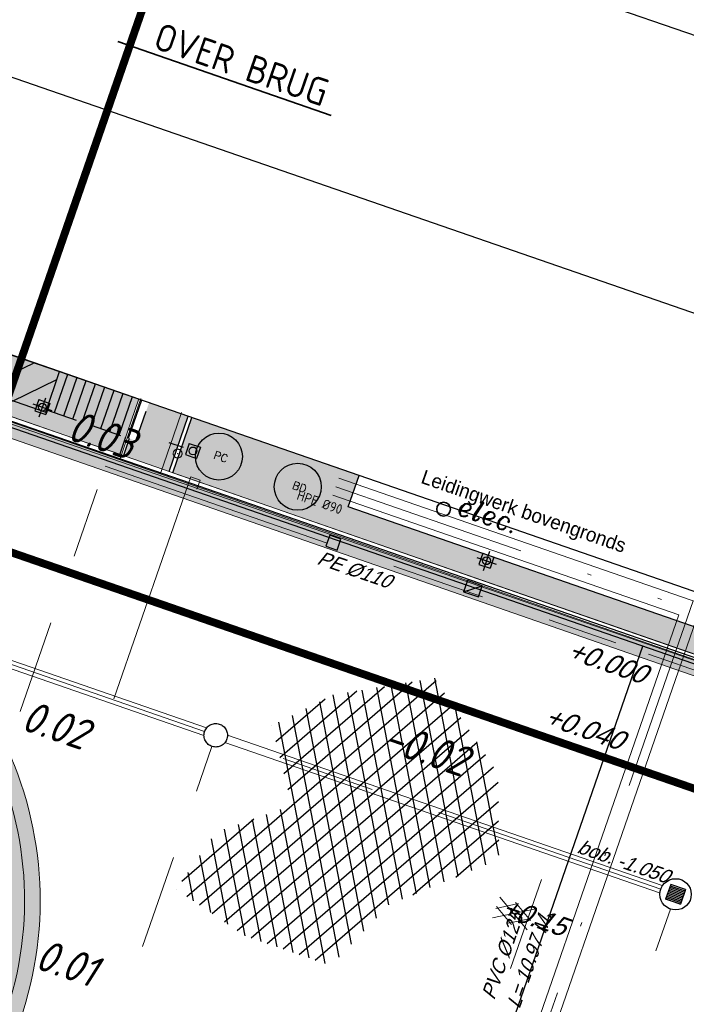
# Model space of a CAD drawing. Header units: metres. Extents: x 128615 to 129083, y 455669 to 456034.
# Tile 31 of 158: x 128760 to 128777, y 455844 to 455869. Entities that reach past the tile are written whole.
import ezdxf
from ezdxf.lldxf.tags import DXFTag

# ---------------------------------------------------------------- set-up
doc = ezdxf.new("R2010")
doc.units = ezdxf.units.M
for name, pattern in [('B1', [28, 8, -4, 8, -4, 0, -4]), ('DASHED', [19.05, 12.7, -6.35]), ('RI-AWZI_LUCHTLEIDING', [10.4, 5, -1.8, 0, -1.8, 0, -1.8]), ('RI-AWZI_TERREINRIOLERING', [19.8, 6, -1.8, 2.4, -1.8, 1.8, -1.8, 2.4, -1.8])]:
    doc.linetypes.add(name, pattern=pattern)
for name, color, linetype, lineweight in [('B-ME-RI-KOLK-G', 7, 'Continuous', 25), ('B-WE-OG-HOOGTELIJN-G', 7, 'Continuous', 18), ('B-XX-KL-ELEKTRA-T25_HDSR', 7, 'Continuous', 35), ('B-XX-RI-AWZI_LUCHTLEIDING-G', 7, 'RI-AWZI_LUCHTLEIDING', 18), ('B-XX-RI-AWZI_TERREINRIOLERING-G', 10, 'RI-AWZI_TERREINRIOLERING', 18), ('B-XX-VH-BESTRATING-V', 1, 'Continuous', 18), ('B-XX-VH-VERHARDING-V', 1, 'Continuous', 18)]:
    doc.layers.add(name, color=color, linetype=linetype, lineweight=lineweight)
for name, color, linetype in [('B-ME-RI-PUT-G', 7, 'Continuous'), ('B-XX-GR-KRUIDEN-G', 98, 'Continuous'), ('B-XX-GR-SIERPLANTEN-G', 210, 'Continuous'), ('B-XX-KL-ELEKTRA-G_HDSR', 190, 'HDSR_Elektra'), ('B-XX-OG-BEBOUWING-G', 1, 'Continuous'), ('B-XX-RI-AWZI_BEDRIJFSWATER-G_HDSR', 150, 'HDSR_Bedrijfswater'), ('B-XX-RI-AWZI_LUCHTLEIDING-T25_HDSR', 7, 'Continuous'), ('B-XX-RI-AWZI_TERREINRIOLERING-T25_HDSR', 7, 'Continuous'), ('B-XX-VH-ASFALT-V', 1, 'Continuous')]:
    doc.layers.add(name, color=color, linetype=linetype)
doc.styles.add('100 ROMANS 2 MM KONINGSSTAL', font='romans.shx', dxfattribs={"height": 0.2})
doc.styles.add('BURO-035', font='Isocp.shx', dxfattribs={"height": 700})
doc.styles.add('ISO', font='Iso.shx', dxfattribs={"height": 50})
doc.styles.add('ITALIC', font='ITALIC.shx')
doc.styles.get("Standard").update_dxf_attribs({"font": 'arial.ttf'})
doc.styles.add('TAUW-ISOCP', font='tcb_isocp.shx')
doc.styles.add('tcb_isocp', font='tcb_isocp.shx')
doc.styles.add('WB025', font='ISO.SHX', dxfattribs={"height": 2.5})
tags = doc.linetypes.add('HDSR_Bedrijfswater', pattern='A,25,-2,["BW",Standard,S=1.5,R=0,X=0,Y=-0.75],-5', length=32).pattern_tags.tags
tags[6] = DXFTag(74, 10)
tags = doc.linetypes.add('HDSR_Elektra', pattern='A,25,-2,["E",Standard,S=1.5,R=0,X=0,Y=-0.75],-4', length=31).pattern_tags.tags
tags[6] = DXFTag(74, 10)
pattern_1 = [(30.9066, (128738.99792, 455858.1423), (0.4173706, -0.1866413), [0.047625, -0.523875]), (335.9066, (128738.9979, 455858.1423), (0.072981, 0.4801855), [0.0381, -0.4191]), (81.3576, (128739.0327, 455858.12673), (0.4903525, 0.2935416), [0.040475, -0.445225]), (27.0908, (128739.03946, 455858.2623), (0.606034, -0.321005), [0.071437, -0.785812]), (77.5422, (128739.08997, 455858.23555), (0.763198, 0.390392), [0.060712, -0.667837]), (332.0906, (128739.03946, 455858.2623), (0.763198, 0.39039), [0.05715, -0.62865]), (1.9066, (128739.0891, 455858.21153), (0.274555, -0.3655854), [0.047625, -0.523875]), (306.9066, (128739.0891, 455858.21153), (0.296629, 0.384598), [0.0381, -0.4191]), (52.358, (128739.11196, 455858.18106), (0.5711836, 0.0190137), [0.040475, -0.445225]), (18.4066, (128738.99792, 455858.14229), (0.0764436, 0.19723265), [0, -0.41402, 0, -0.42545, 0, -0.4206875]), (348.4066, (128738.99792, 455858.14229), (0.2397842, 0.1820299), [0, -0.24257, 0, -0.404495, 0, -0.1603375]), (308.4066, (128738.8641, 455858.1886), (0.3156434, -0.12441634), [0, -0.15875, 0, -0.4953, 0, -0.657225]), (298.4066, (128738.8041, 455858.20938), (0.3707433, -0.0610669), [0, -0.206375, 0, -0.32893, 0, -0.466725])]

# ---------------------------------------------------------------- blocks, each defined once
blk = doc.blocks.new('*U222')
at = {"layer": 'B-ME-RI-KOLK-G'}
blk.add_hatch(color=256, dxfattribs=at).paths.add_polyline_path([(0.2, -0.15), (0.2, 0.15), (-0.2, -0.15)])
blk.add_lwpolyline([(0.2, -0.15), (0.2, 0.15), (-0.2, 0.15), (-0.2, -0.15)], close=True, dxfattribs=at)
blk.add_lwpolyline([(-0.2, -0.15), (0.2, 0.15)], dxfattribs=at)
blk = doc.blocks.new('buddleja')
at = {"layer": 'B-XX-GR-SIERPLANTEN-G'}
h = blk.add_hatch(color=150, dxfattribs=at)
edge = h.paths.add_edge_path()
edge.add_arc((0, 0), 0.6, 0, 360)
at = {"layer": 'B-XX-GR-SIERPLANTEN-G', "color": 150}
blk.add_circle((0, 0), 0.6, dxfattribs=at)
at = {"layer": 'B-XX-GR-SIERPLANTEN-G', "color": 7, "insert": (-0.132, 0.109), "char_height": 0.2, "attachment_point": 1, "style": '100 ROMANS 2 MM KONINGSSTAL'}
blk.add_mtext_dynamic_manual_height_columns('BD', width=1.24572, gutter_width=1, heights=[0], dxfattribs=at)
blk = doc.blocks.new('prunus hoog')
at = {"layer": 'B-XX-GR-SIERPLANTEN-G'}
h = blk.add_hatch(color=116, dxfattribs=at)
edge = h.paths.add_edge_path()
edge.add_arc((0.129, 0.093), 0.6, -97.4699, 262.5301)
at = {"layer": 'B-XX-GR-SIERPLANTEN-G', "color": 116}
blk.add_circle((0.129, 0.093), 0.6, dxfattribs=at)
at = {"layer": 'B-XX-GR-SIERPLANTEN-G', "color": 7, "insert": (-0.003, 0.202), "char_height": 0.2, "attachment_point": 1, "style": '100 ROMANS 2 MM KONINGSSTAL'}
blk.add_mtext_dynamic_manual_height_columns('PC', width=1.24572, gutter_width=1, heights=[0], dxfattribs=at)
blk = doc.blocks.new('ASFALT')
at = {"layer": 'B-XX-VH-VERHARDING-V', "color": 251}
for p, q in [((0.042, 0.28), (-0.467, -0.025)), ((0.467, -0.025), (-0.042, 0.28)), ((-0.467, 0.025), (0.042, -0.28)), ((-0.042, -0.28), (0.467, 0.025))]:
    blk.add_line(p, q, dxfattribs=at)
for points in [[(0.467, -0.28), (-0.467, 0.28)], [(-0.467, -0.28), (0.467, 0.28)]]:
    blk.add_lwpolyline(points, dxfattribs=at)
blk = doc.blocks.new('RONDJEPUNT', base_point=(5, 0))
blk.add_circle((5, 0), 0.45)
blk.add_point((5, 0))
blk = doc.blocks.new('45')
blk.add_blockref('RONDJEPUNT', (0, 0))
at = {"style": 'ISO'}
blk.add_attdef('45', (0.6, 0), '', height=0.9, dxfattribs=at)
blk = doc.blocks.new('topod100')
at = {"color": 81}
blk.add_circle((0, 0), 0.176, dxfattribs=at)
at = {"color": 81, "style": 'ITALIC'}
blk.add_text('elec.', height=0.5, dxfattribs=at).set_placement((0.331, -0.014))

msp = doc.modelspace()

# ---------------------------------------------------------------- hatches: boundary and pattern name
at = {"layer": 'B-XX-GR-KRUIDEN-G'}
h = msp.add_hatch(dxfattribs=at)
h.set_pattern_fill('SWAMP', color=256, scale=0.2, angle=-116.5633, style=0)
h.set_pattern_definition([(340.9066, (128738.998, 455858.1423), (3.83935, 3.326516), [0.635, -4.445]), (70.9066, (128739.298, 455858.0384), (-0.96118, 4.98823), [0.3175, -8.48132]), (70.9066, (128739.373, 455858.0125), (-0.96118, 4.98823), [0.254, -8.54482]), (70.9066, (128739.223, 455858.0644), (-0.96118, 4.98823), [0.254, -8.54482]), (40.9066, (128739.448, 455857.9865), (-0.96117, 4.98823), [0.2032, -4.8768]), (100.9066, (128739.148, 455858.0904), (-4.80052, 1.66172), [0.2032, -4.8768])])
edge = h.paths.add_edge_path()
edge.add_line((128948.412, 455833.458), (128948.646, 455826.078))
edge.add_line((128948.646, 455826.078), (128943.91, 455812.397))
edge.add_line((128943.91, 455812.397), (128941.389, 455813.279))
edge.add_line((128941.389, 455813.279), (128942.134, 455815.431))
edge.add_arc((128932.745, 455818.888), 10.005, -20.2168, 71.1753)
edge.add_line((128935.974, 455828.358), (128892.186, 455843.579))
edge.add_arc((128893.695, 455847.921), 4.597, -157.0428, -109.1679, ccw=False)
edge.add_arc((128894.431, 455848.233), 5.395, 162.5113, 202.9572, ccw=False)
edge.add_line((128889.285, 455849.854), (128901.856, 455885.674))
edge.add_line((128901.856, 455885.674), (128887.224, 455890.723))
edge.add_line((128887.224, 455890.723), (128887.182, 455890.6))
edge.add_line((128887.182, 455890.6), (128874.515, 455895.104))
edge.add_line((128874.515, 455895.104), (128873.528, 455892.254))
edge.add_arc((128867.281, 455871.996), 21.2, 72.8607, 176.4359)
edge.add_line((128846.121, 455873.313), (128835.01, 455877.189))
edge.add_arc((128817.592, 455889.22), 21.17, -34.634, -24.2274)
edge.add_line((128836.897, 455880.533), (128837.085, 455880.515))
edge.add_line((128837.085, 455880.515), (128838.244, 455883.795))
edge.add_line((128838.244, 455883.795), (128838.085, 455883.911))
edge.add_arc((128817.592, 455889.22), 21.17, -14.5247, 21.0584)
edge.add_line((128837.348, 455896.827), (128838.444, 455897.451))
edge.add_line((128838.444, 455897.451), (128836.92, 455900.519))
edge.add_line((128836.92, 455900.519), (128835.829, 455899.971))
edge.add_arc((128817.592, 455889.22), 21.17, 30.5177, 65.7726)
edge.add_line((128826.279, 455908.526), (128826.297, 455908.714))
edge.add_line((128826.297, 455908.714), (128823.017, 455909.873))
edge.add_line((128823.017, 455909.873), (128822.901, 455909.714))
edge.add_arc((128817.592, 455889.22), 21.17, 75.4753, 155.5874)
edge.add_line((128798.314, 455897.97), (128798.118, 455897.98))
edge.add_line((128798.118, 455897.98), (128797.721, 455896.859))
edge.add_line((128797.721, 455896.859), (128793.807, 455898.213))
edge.add_arc((128775.653, 455909.057), 21.146, -30.8512, -24.4506)
edge.add_line((128794.903, 455900.305), (128795.49, 455900.246))
edge.add_line((128795.49, 455900.246), (128796.702, 455903.747))
edge.add_line((128796.702, 455903.747), (128796.198, 455904.049))
edge.add_arc((128775.653, 455909.057), 21.146, -13.7012, 21.1885)
edge.add_line((128795.37, 455916.7), (128797.908, 455917.956))
edge.add_line((128797.908, 455917.956), (128796.407, 455921.122))
edge.add_line((128796.407, 455921.122), (128793.836, 455919.853))
edge.add_arc((128775.653, 455909.057), 21.146, 30.6974, 65.5494)
edge.add_line((128784.406, 455928.307), (128784.465, 455928.894))
edge.add_line((128784.465, 455928.894), (128780.964, 455930.106))
edge.add_line((128780.964, 455930.106), (128780.662, 455929.602))
edge.add_arc((128775.653, 455909.057), 21.146, 76.2988, 155.5095)
edge.add_line((128756.409, 455917.823), (128755.826, 455917.898))
edge.add_line((128755.826, 455917.898), (128754.614, 455914.397))
edge.add_line((128754.614, 455914.397), (128755.112, 455914.08))
edge.add_arc((128775.653, 455909.057), 21.146, 166.2589, 191.7044)
edge.add_line((128754.947, 455904.768), (128751.199, 455903.658))
edge.add_line((128751.199, 455903.658), (128751.117, 455903.92))
edge.add_line((128751.117, 455903.92), (128741.497, 455907.3))
edge.add_line((128741.497, 455907.3), (128757.05, 455938.299))
edge.add_line((128757.05, 455938.299), (128795.963, 455925.568))
edge.add_line((128795.963, 455925.568), (128808.082, 455921.394))
edge.add_line((128808.082, 455921.394), (128811.586, 455919.988))
edge.add_line((128811.586, 455919.988), (128842.944, 455909.601))
edge.add_line((128842.944, 455909.601), (128874.325, 455899.285))
edge.add_line((128874.325, 455899.285), (128897.394, 455890.089))
edge.add_line((128897.394, 455890.089), (128932.25, 455875.252))
edge.add_line((128932.25, 455875.252), (128958.978, 455863.875))
edge.add_line((128958.978, 455863.875), (128948.412, 455833.458))
h.paths.add_polyline_path([(128845.694, 455904.457), (128848.086, 455905.548), (128849.231, 455903.238), (128848.644, 455901.532), (128846.829, 455902.168)], flags=16)
at = {"layer": 'B-XX-OG-BEBOUWING-G'}
h = msp.add_hatch(dxfattribs=at)
h.set_pattern_fill('ANSI31', color=256, scale=0.2, angle=-116.5633, style=0)
h.set_pattern_definition([(25.9066, (128738.9979, 455858.1423), (-0.277435, 0.571187), [])])
h.paths.add_polyline_path([(128759.825, 455860.37), (128759.478, 455859.334), (128760.834, 455858.86), (128761.182, 455859.9)])
at = {"layer": 'B-XX-VH-ASFALT-V'}
h = msp.add_hatch(dxfattribs=at)
h.set_pattern_fill('ASFALT', color=256, scale=3, angle=-116.5097)
h.set_pattern_definition([(40.9066, (128778.96714, 455851.15075), (-0.24556, 0.283417), []), (100.9066, (128778.96714, 455851.15075), (-0.368226, -0.070953), [])])
h.paths.add_polyline_path([(128767.118, 455848.823), (128766.611, 455850.865), (128768.178, 455851.65), (128770.768, 455852.081), (128772.385, 455849.636), (128772.406, 455847.451), (128769.594, 455846.284), (128768.126, 455844.735), (128765.927, 455845.492), (128764.17, 455846.683), (128765.181, 455848.137)])
at = {"layer": 'B-XX-VH-BESTRATING-V'}
h = msp.add_hatch(dxfattribs=at)
h.set_pattern_fill('AR-B88', color=256, scale=0.002, angle=-116.5633, style=0)
h.set_pattern_definition([(340.906581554, (222427.15, -244828.0171), (0.13293724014, 0.3840425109), []), (70.906581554, (222427.15, -244828.01709), (-0.059084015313, 0.45051113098), [0.4064, -0.4064])])
h.paths.add_polyline_path([(128802.683, 455871.968), (128802.346, 455873.675), (128799.734, 455873.21), (128799.991, 455871.491)], flags=17)
h.paths.add_polyline_path([(128809.772, 455870.519, -0.383016), (128798.159, 455894.985), (128798.041, 455895.063), (128798.743, 455897.048), (128798.891, 455897.04, -0.381623), (128823.262, 455908.681), (128823.349, 455908.801), (128824.22, 455908.493), (128824.515, 455909.344), (128823.017, 455909.873), (128822.901, 455909.714, 0.364524), (128798.314, 455897.97), (128798.118, 455897.98), (128797.721, 455896.859), (128797.688, 455896.764), (128793.755, 455898.126, 0.029144), (128794.903, 455900.305), (128795.49, 455900.246), (128796.702, 455903.747), (128796.198, 455904.049, 0.153422), (128795.37, 455916.7), (128797.908, 455917.956), (128796.407, 455921.122), (128793.836, 455919.853, 0.153254), (128784.406, 455928.307), (128784.465, 455928.894), (128780.964, 455930.106), (128780.662, 455929.602, 0.360075), (128756.409, 455917.823), (128755.826, 455917.898), (128754.614, 455914.397), (128755.112, 455914.08, 0.112686), (128754.967, 455904.669), (128751.228, 455903.563), (128751.468, 455902.791), (128753.755, 455903.461), (128754.415, 455901.025), (128752.141, 455900.391), (128752.384, 455899.529), (128756.233, 455900.69), (128756.273, 455900.597, 0.185011), (128766.887, 455889.814), (128766.813, 455889.23), (128768.682, 455888.583), (128768.078, 455886.856), (128758.995, 455890.023), (128750.637, 455892.936), (128750.925, 455893.838), (128746.136, 455895.495), (128745.037, 455892.323, 0.145716), (128741.848, 455889.954, -0.323788), (128749.403, 455892.273), (128767.103, 455886.171), (128768.601, 455885.653), (128768.952, 455886.666), (128771.925, 455885.687), (128771.61, 455884.612), (128780.176, 455881.647), (128791.55, 455877.71, -0.190194), (128799.004, 455871.315), (128799.991, 455871.491), (128799.734, 455873.21), (128802.346, 455873.675), (128802.683, 455871.968), (128803.365, 455872.089), (128804.904, 455870.314), (128805.642, 455866.716), (128804.835, 455864.543), (128800.483, 455863.696), (128800.164, 455861.953), (128804.375, 455860.496), (128801.189, 455851.293), (128801.819, 455851.078), (128806.99, 455866.098), (128809.272, 455865.308), (128809.58, 455866.198), (128807.497, 455866.927), (128806.716, 455871.058, 0.028373), (128808.842, 455869.943), (128808.832, 455869.746), (128810.593, 455869.124), (128810.887, 455869.975), (128809.764, 455870.371)])
h.paths.add_polyline_path([(128802.171, 455874.716), (128798.199, 455874.017, -0.001978), (128798.269, 455873.927), (128802.253, 455874.629, -0.001415)], flags=0)
h.paths.add_polyline_path([(128799.225, 455875.001, -1), (128799.981, 455874.739, -1)], flags=0)
h.paths.add_polyline_path([(128795.554, 455877.101), (128794.987, 455877.297), (128795.183, 455877.864), (128795.75, 455877.668)], flags=0)
h.paths.add_polyline_path([(128795.085, 455877.581, -1), (128795.652, 455877.385, -1)], flags=0)
h.paths.add_polyline_path([(128789.836, 455884.032, -1), (128789.931, 455883.999, -1)], flags=0)
h.paths.add_polyline_path([(128789.542, 455884.381, -1), (128789.731, 455884.316, -1)], flags=0)
h.paths.add_polyline_path([(128789.706, 455884.703, -1), (128789.801, 455884.67, -1)], flags=0)
h.paths.add_polyline_path([(128789.19, 455884.255, -1), (128789.285, 455884.222, -1)], flags=0)
h.paths.add_polyline_path([(128781.908, 455884.702), (128781.516, 455884.184), (128780.902, 455884.396), (128780.914, 455885.046), (128781.536, 455885.235)], flags=16)
h.paths.add_polyline_path([(128770.223, 455889.553), (128769.936, 455889.102), (128767.798, 455889.842), (128767.866, 455890.369, -0.378546), (128756.149, 455914.487), (128755.697, 455914.775), (128756.437, 455916.912), (128756.965, 455916.845, -0.378608), (128781.088, 455928.561), (128781.361, 455929.017), (128783.498, 455928.277), (128783.445, 455927.744, -0.171937), (128793.472, 455918.669), (128795.985, 455919.91), (128796.716, 455918.37), (128794.218, 455917.135, -0.172207), (128795.156, 455903.623), (128795.612, 455903.35), (128794.872, 455901.212), (128794.34, 455901.266, -0.378484)], flags=16)
h.paths.add_polyline_path([(128772.632, 455885.201), (128772.065, 455885.397), (128772.262, 455885.964), (128772.829, 455885.768)], flags=16)
h.paths.add_polyline_path([(128772.163, 455885.681, -1), (128772.73, 455885.485, -1)], flags=0)
h.paths.add_polyline_path([(128746.843, 455893.755), (128746.276, 455893.951), (128746.472, 455894.518), (128747.039, 455894.322)], flags=16)
h.paths.add_polyline_path([(128746.374, 455894.234, -1), (128746.941, 455894.038, -1)], flags=0)
h.paths.add_polyline_path([(128786.888, 455882.551), (128788.229, 455882.086), (128788.425, 455882.653), (128787.084, 455883.118)], flags=8)
h.paths.add_polyline_path([(128787.856, 455886.739), (128789.827, 455886.056), (128790.023, 455886.623), (128788.052, 455887.306)], flags=8)
h.paths.add_polyline_path([(128780.967, 455884.589), (128781.639, 455884.357), (128781.816, 455884.867), (128781.144, 455885.1)], flags=8)
h.paths.add_polyline_path([(128790.302, 455883.553), (128790.959, 455883.325), (128791.156, 455883.892), (128790.499, 455884.12)], flags=8)
edge = h.paths.add_edge_path(flags=16)
edge.add_arc((128786.952, 455865.143), 14.326, 37.8214, 70.953)
edge.add_line((128791.628, 455878.684), (128773.024, 455885.154))
edge.add_line((128773.024, 455885.154), (128773.315, 455886.001))
edge.add_line((128773.315, 455886.001), (128769.649, 455887.286))
edge.add_line((128769.649, 455887.286), (128769.943, 455888.147))
edge.add_line((128769.943, 455888.147), (128770.313, 455888.018))
edge.add_line((128770.313, 455888.018), (128770.63, 455888.516))
edge.add_arc((128775.653, 455909.057), 21.146, -103.7411, -33.6339)
edge.add_line((128793.259, 455897.345), (128797.388, 455895.916))
edge.add_line((128797.388, 455895.916), (128796.958, 455894.7))
edge.add_line((128796.958, 455894.7), (128797.115, 455894.596))
edge.add_arc((128817.592, 455889.22), 21.17, 165.2901, 223.57)
edge.add_line((128802.253, 455874.629), (128798.269, 455873.927))
h = msp.add_hatch(dxfattribs=at)
h.set_pattern_fill('BRICK', color=256, scale=0.033071, angle=-116.5097)
h.set_pattern_definition([(340.90658, (128781.00315, 455850.76689), (0.06869295, 0.19844713), []), (70.9066, (128781.00315, 455850.7669), (-0.3968943, 0.1373859), [0.21, -0.21]), (70.9066, (128781.2016, 455850.6982), (-0.3968943, 0.1373859), [-0.21, 0.21])])
edge = h.paths.add_edge_path()
edge.add_line((128831.613, 455838.835), (128839.065, 455860.49))
edge.add_line((128839.065, 455860.49), (128836.303, 455861.441))
edge.add_line((128836.303, 455861.441), (128833.542, 455862.392))
edge.add_arc((128834.295, 455864.408), 2.151, 165.7586, 249.5103, ccw=False)
edge.add_line((128832.209, 455864.937), (128832.723, 455866.363))
edge.add_line((128832.723, 455866.363), (128829.531, 455867.496))
edge.add_line((128829.531, 455867.496), (128825.779, 455865.69))
edge.add_line((128825.779, 455865.69), (128824.189, 455861.229))
edge.add_line((128824.189, 455861.229), (128829.348, 455859.412))
edge.add_arc((128828.682, 455857.538), 1.989, -20.1607, 70.44, ccw=False)
edge.add_line((128830.549, 455856.852), (128825.086, 455841.07))
edge.add_arc((128820.6, 455842.519), 4.713, 246.4303, 342.0979, ccw=False)
edge.add_line((128818.716, 455838.199), (128794.989, 455846.459))
edge.add_line((128794.989, 455846.459), (128740.444, 455865.383))
edge.add_arc((128742.738, 455872.105), 7.103, 156.7496, 251.1612, ccw=False)
edge.add_line((128736.212, 455874.909), (128740.849, 455888.448))
edge.add_arc((128747.419, 455885.784), 7.089, 110.5043, 157.9322, ccw=False)
edge.add_line((128744.936, 455892.424), (128746.056, 455895.66))
edge.add_line((128746.056, 455895.66), (128750.966, 455893.96))
edge.add_line((128750.966, 455893.96), (128752.528, 455898.542))
edge.add_line((128752.528, 455898.542), (128752.015, 455900.356))
edge.add_line((128752.015, 455900.356), (128751.977, 455900.345))
edge.add_line((128751.977, 455900.345), (128751.013, 455903.819))
edge.add_line((128751.013, 455903.819), (128743.304, 455906.535))
edge.add_line((128743.304, 455906.535), (128719.893, 455838.903))
edge.add_line((128719.893, 455838.903), (128720.271, 455838.773))
edge.add_line((128720.271, 455838.773), (128743.55, 455906.025))
edge.add_line((128743.55, 455906.025), (128750.683, 455903.511))
edge.add_line((128750.683, 455903.511), (128752.109, 455898.553))
edge.add_line((128752.109, 455898.553), (128750.717, 455894.47))
edge.add_line((128750.717, 455894.47), (128745.809, 455896.169))
edge.add_line((128745.809, 455896.169), (128744.619, 455892.73))
edge.add_arc((128747.419, 455885.784), 7.489, 111.9598, 158.0178)
edge.add_line((128740.474, 455888.587), (128735.652, 455874.508))
edge.add_arc((128742.711, 455872.076), 7.467, 160.9871, 251.2737)
edge.add_line((128740.314, 455865.005), (128794.857, 455846.082))
edge.add_line((128794.857, 455846.082), (128818.571, 455837.825))
edge.add_arc((128820.6, 455842.519), 5.113, 246.622, 342.0506)
edge.add_line((128825.465, 455840.943), (128830.926, 455856.718))
edge.add_arc((128828.682, 455857.538), 2.389, 339.9319, 430.4538)
edge.add_line((128829.481, 455859.789), (128824.701, 455861.473))
edge.add_line((128824.701, 455861.473), (128826.102, 455865.405))
edge.add_line((128826.102, 455865.405), (128829.46, 455867.096))
edge.add_line((128829.46, 455867.096), (128832.211, 455866.121))
edge.add_line((128832.211, 455866.121), (128831.827, 455865.055))
edge.add_arc((128834.295, 455864.408), 2.551, 165.3042, 249.632)
edge.add_line((128833.407, 455862.016), (128838.557, 455860.242))
edge.add_line((128838.557, 455860.242), (128831.232, 455838.958))
edge.add_arc((128836.451, 455837.356), 5.459, 162.9327, 251.6884)
edge.add_line((128834.736, 455832.173), (128868.21, 455820.559))
edge.add_arc((128870.243, 455825.376), 5.228, 247.1139, 340.4611)
edge.add_line((128875.17, 455823.627), (128882.591, 455844.78))
edge.add_arc((128880.205, 455845.695), 2.555, 339.0051, 400.5812)
edge.add_line((128882.146, 455847.357), (128879.182, 455850.986))
edge.add_line((128879.182, 455850.986), (128886.246, 455856.958))
edge.add_arc((128882.773, 455860.678), 5.089, 313.0387, 342.062)
edge.add_line((128887.615, 455859.11), (128893.018, 455874.516))
edge.add_arc((128882.872, 455877.759), 10.652, 342.2738, 419.2905)
edge.add_line((128888.312, 455886.917), (128886.215, 455887.873))
edge.add_line((128886.215, 455887.873), (128886.109, 455887.478))
edge.add_line((128886.109, 455887.478), (128888.175, 455886.527))
edge.add_arc((128882.886, 455877.76), 10.239, -17.7233, 58.9001, ccw=False)
edge.add_line((128892.639, 455874.643), (128887.236, 455859.238))
edge.add_arc((128882.773, 455860.678), 4.689, 313.1288, 342.1209, ccw=False)
edge.add_line((128885.979, 455857.255), (128883.173, 455854.826))
edge.add_line((128883.173, 455854.826), (128878.584, 455851.087))
edge.add_line((128878.584, 455851.087), (128881.839, 455847.1))
edge.add_arc((128880.205, 455845.695), 2.155, -21.143, 40.7007, ccw=False)
edge.add_line((128882.215, 455844.918), (128877.801, 455832.332))
edge.add_line((128877.801, 455832.332), (128874.793, 455823.76))
edge.add_arc((128870.243, 455825.376), 4.828, 246.9654, 340.4528, ccw=False)
edge.add_line((128868.354, 455820.932), (128834.864, 455832.552))
edge.add_arc((128836.451, 455837.356), 5.059, 163.0072, 251.7166, ccw=False)
h = msp.add_hatch(dxfattribs=at)
h.set_pattern_fill('10305012', color=256, scale=100, angle=-116.5097)
h.set_pattern_definition([(323.6486, (128780.75455, 455847.83913), (0.4149146, 0.373524), [0.13636, -0.54597]), (358.1645, (128780.31482, 455848.16276), (0.414907, 0.3735323), [0.13636, -0.82859]), (41.9954, (128780.4511, 455848.1584), (-0.549527, 0.404438), [0.11156, -0.4467]), (99.8178, (128780.66805, 455847.45444), (-0.414914, -0.3735295), [0.11156, -0.67795]), (143.6486, (128780.515, 455848.34296), (-0.4149146, -0.373524), [0.13636, -0.54597]), (178.1645, (128780.40518, 455848.42378), (-0.414907, -0.3735323), [0.13636, -0.82859]), (221.9954, (128780.2689, 455848.4282), (0.549527, -0.404438), [0.11156, -0.4467]), (279.8178, (128780.6009, 455848.72703), (0.414914, 0.3735295), [0.11156, -0.67795]), (323.6486, (128779.73994, 455848.94315), (-0.134624, 0.7779595), [0.1217, -0.56061]), (21.75843, (128778.59324, 455847.75042), (0.4149064, 0.3735252), [0.12234, -1.80956]), (65.49356, (128779.9516, 455848.91636), (0.2802923, 1.1514882), [0.14858, -1.52741]), (99.8178, (128780.56247, 455848.64647), (-0.549541, 0.404438), [0.14788, -0.64166]), (143.6486, (128779.988, 455849.19726), (0.134624, -0.7779595), [0.12242, -0.55988]), (21.75843, (128778.53133, 455848.10402), (0.4149064, 0.3735252), [0.12205, -1.80986]), (65.49356, (128779.71457, 455849.08973), (-0.4149049, -0.3735288), [0.14823, -1.52777]), (279.8178, (128779.71457, 455849.08973), (0.549541, -0.404438), [0.14877, -0.64077]), (7.57557, (128778.21149, 455848.49978), (-0.96444196, 0.0309038), [0.09138, -2.27306]), (65.49356, (128780.09626, 455849.2278), (-0.4149049, -0.3735288), [0.09159, -1.58439]), (112.669, (128779.865, 455850.86706), (-0.6841658, 1.1823914), [0.12233, -2.00214]), (143.6486, (128778.29283, 455848.7079), (-0.414915, -0.373524), [0.09847, -0.58384]), (7.57557, (128778.12284, 455848.75419), (-0.96444196, 0.0309038), [0.09148, -2.27295]), (65.49356, (128779.87544, 455849.3789), (-0.4149049, -0.3735288), [0.10047, -1.57552]), (112.669, (128779.64664, 455850.83796), (-0.6841658, 1.1823914), [0.10497, -2.0195]), (323.6486, (128779.9159, 455849.28205), (0.414915, 0.373524), [0.11156, -0.57075]), (31.14814, (128779.71373, 455848.33746), (0.41491056, 0.3735234), [0.10856, -3.44236]), (76.3196, (128779.80663, 455848.3936), (-0.1346271, 0.7779608), [0.09528, -1.08983]), (131.84542, (128779.01039, 455850.44653), (-0.5495298, 0.4044392), [0.08778, -2.58523]), (178.1645, (128779.7706, 455848.55157), (0.549528, -0.4044387), [0.11158, -0.85336]), (31.14814, (128779.56008, 455848.49532), (0.41491056, 0.3735234), [0.11569, -3.43523]), (76.3196, (128779.53956, 455848.411), (-0.1346271, 0.7779608), [0.08677, -1.09834]), (131.84542, (128778.78344, 455850.30137), (-0.5495298, 0.4044392), [0.09394, -2.57908]), (358.1645, (128779.60222, 455848.34102), (-0.549528, 0.4044387), [0.11156, -0.85338])])
h.paths.add_polyline_path([(128762.724, 455857.796), (128762.875, 455858.231), (128760.858, 455858.929), (128760.838, 455858.869), (128759.481, 455859.343), (128759.828, 455860.379), (128747.281, 455864.725), (128746.786, 455863.318)])
h.paths.add_polyline_path([(128768.558, 455856.451), (128778.186, 455853.118), (128778.465, 455853.923), (128779.891, 455853.429), (128779.544, 455852.394), (128780.9, 455851.919), (128780.921, 455851.98), (128782.888, 455851.299), (128782.728, 455850.838), (128764.08, 455857.324), (128764.569, 455858.737), (128768.837, 455857.258)])
edge = h.paths.add_edge_path(flags=16)
edge.add_arc((128757.876, 455860.309), 0.0285, 0, 360)
h.paths.add_polyline_path([(128745.446, 455863.779), (128740.547, 455865.464), (128740.71, 455867.001), (128742.623, 455866.339), (128742.275, 455865.294), (128745.596, 455864.213)])
edge = h.paths.add_edge_path(flags=16)
edge.add_arc((128750.446, 455862.744), 0.0365, 0, 360)
h = msp.add_hatch(dxfattribs=at)
h.set_pattern_fill('AR-B88', color=256, scale=0.002, angle=-116.5633, style=0)
h.set_pattern_definition([(340.9066, (128763.57953, 455857.80326), (0.132937, 0.3840425), []), (70.9066, (128763.57953, 455857.80326), (-0.059084, 0.4505111), [0.4064, -0.4064])])
h.paths.add_polyline_path([(128764.475, 455858.77), (128763.603, 455859.071), (128763.474, 455859.116), (128763.136, 455858.141), (128762.969, 455858.199), (128762.818, 455857.763), (128763.986, 455857.357)])
h.paths.add_polyline_path([(128784.505, 455851.943, -0.017001), (128783.621, 455852.154), (128783.553, 455852.177), (128783.211, 455851.187), (128782.983, 455851.266), (128782.823, 455850.805), (128783.973, 455850.405)])
h.paths.add_polyline_path([(128747.187, 455864.758), (128746.348, 455865.048), (128746.007, 455864.07), (128745.69, 455864.18), (128745.54, 455863.747), (128746.691, 455863.351)])
h = msp.add_hatch(dxfattribs=at)
h.set_pattern_fill('BRICK', color=256, scale=0.033071, angle=-116.5097)
h.set_pattern_definition([(340.90658, (128778.18289, 455854.11913), (0.06869295, 0.1984471), []), (70.9066, (128778.1829, 455854.11913), (-0.3968943, 0.137386), [0.21, -0.21]), (70.9066, (128778.38133, 455854.05043), (-0.3968943, 0.137386), [-0.21, 0.21])])
edge = h.paths.add_edge_path()
edge.add_arc((128751.322, 455846.394), 9.372, 338.0284, 431.0771)
edge.add_line((128754.361, 455855.26), (128737.544, 455861.087))
edge.add_arc((128735.723, 455855.865), 5.53, 70.7732, 161.0932)
edge.add_line((128730.491, 455857.657), (128723.575, 455837.642))
edge.add_line((128723.575, 455837.642), (128723.954, 455837.512))
edge.add_line((128723.954, 455837.512), (128729.733, 455854.208))
edge.add_line((128729.733, 455854.208), (128729.733, 455854.208))
edge.add_line((128729.733, 455854.208), (128730.87, 455857.527))
edge.add_arc((128735.723, 455855.865), 5.13, 70.7734, 161.0934, ccw=False)
edge.add_line((128737.412, 455860.709), (128754.232, 455854.882))
edge.add_arc((128751.323, 455846.394), 8.972, -22.1004, 71.0807, ccw=False)
edge.add_line((128759.635, 455843.019), (128750.711, 455817.239))
edge.add_line((128750.711, 455817.239), (128751.09, 455817.109))
edge.add_line((128751.09, 455817.109), (128760.013, 455842.888))
at = {"layer": 'B-XX-VH-VERHARDING-V'}
h = msp.add_hatch(dxfattribs=at)
h.set_pattern_fill('AR-CONC', color=256, scale=0.0025, angle=-116.5633, style=0)
h.set_pattern_definition(pattern_1)
h.paths.add_polyline_path([(128747.281, 455864.725), (128763.214, 455859.21), (128762.724, 455857.796), (128746.784, 455863.313)])
h = msp.add_hatch(dxfattribs=at)
h.set_pattern_fill('AR-CONC', color=256, scale=0.0025, angle=-116.5633, style=0)
h.set_pattern_definition(pattern_1)
h.paths.add_polyline_path([(128764.569, 455858.737), (128768.837, 455857.259), (128768.558, 455856.451), (128778.186, 455853.118), (128778.465, 455853.923), (128783.23, 455852.286), (128782.728, 455850.838), (128764.08, 455857.324)])

# ---------------------------------------------------------------- linework, layer by layer
at = {"layer": 'B-ME-RI-KOLK-G', "lineweight": -3}
msp.add_lwpolyline([(128767.988, 455855.445), (128768.272, 455855.347), (128768.37, 455855.631), (128768.087, 455855.729)], close=True, dxfattribs=at)
at = {"layer": 'B-ME-RI-PUT-G'}
for p, q in [((128760.655, 455859.192), (128760.557, 455858.908)), ((128760.655, 455859.192), (128760.939, 455859.094)), ((128760.828, 455859.234), (128760.66, 455858.746)), ((128760.504, 455859.086), (128760.992, 455858.917)), ((128760.557, 455858.908), (128760.841, 455858.81)), ((128760.939, 455859.094), (128760.841, 455858.81)), ((128764.35, 455857.967), (128763.987, 455858.092)), ((128764.501, 455858.073), (128764.403, 455857.789)), ((128764.501, 455858.073), (128764.784, 455857.975)), ((128764.784, 455857.975), (128764.686, 455857.691)), ((128764.403, 455857.789), (128764.686, 455857.691)), ((128771.844, 455855.161), (128772.332, 455854.992)), ((128771.996, 455855.268), (128771.897, 455854.984)), ((128771.996, 455855.268), (128772.279, 455855.17)), ((128772.169, 455855.309), (128772, 455854.821)), ((128772.279, 455855.17), (128772.181, 455854.886)), ((128771.897, 455854.984), (128772.181, 455854.886)), ((128776.793, 455846.809), (128776.662, 455846.431)), ((128777.171, 455846.678), (128776.793, 455846.809)), ((128776.703, 455846.548), (128777.081, 455846.417)), ((128776.716, 455846.586), (128777.094, 455846.455)), ((128776.729, 455846.624), (128777.107, 455846.493)), ((128776.742, 455846.662), (128777.12, 455846.531)), ((128776.755, 455846.699), (128777.133, 455846.569)), ((128776.768, 455846.737), (128777.146, 455846.606)), ((128776.781, 455846.775), (128777.159, 455846.644)), ((128777.171, 455846.678), (128777.04, 455846.3)), ((128777.04, 455846.3), (128776.662, 455846.431)), ((128776.664, 455846.435), (128777.042, 455846.304)), ((128776.677, 455846.473), (128777.055, 455846.342)), ((128776.69, 455846.51), (128777.068, 455846.38))]:
    msp.add_line(p, q, dxfattribs=at)
for centre, radius in [((128760.748, 455859.001), 0.1), ((128764.594, 455857.882), 0.1), ((128772.088, 455855.077), 0.1), ((128776.917, 455846.554), 0.4)]:
    msp.add_circle(centre, radius, dxfattribs=at)
at = {"layer": 'B-XX-KL-ELEKTRA-G_HDSR', "linetype": 'DASHED', "const_width": 0.2}
msp.add_lwpolyline([(128769.878, 455888.16), (128758.655, 455855.74)], dxfattribs=at)
msp.add_lwpolyline([(128933.205, 455795.32), (128740.739, 455861.942)], close=True, dxfattribs=at)
at = {"layer": 'B-XX-KL-ELEKTRA-T25_HDSR', "linetype": 'ByBlock'}
msp.add_line((128768.125, 455866.454), (128762.675, 455868.34), dxfattribs=at)
at = {"layer": 'B-XX-OG-BEBOUWING-G', "ltscale": 1.6}
for p, q in [((128742.837, 455880.46), (128785.956, 455865.539)), ((128744.132, 455872.914), (128785.196, 455858.697))]:
    msp.add_line(p, q, dxfattribs=at)
at = {"layer": 'B-XX-OG-BEBOUWING-G'}
msp.add_lwpolyline([(128798.878, 455858.616, -0.347524), (128783.621, 455852.154), (128779.891, 455853.429), (128781.259, 455852.955), (128779.891, 455853.429), (128779.891, 455853.429), (128778.465, 455853.923), (128778.186, 455853.118), (128768.558, 455856.451), (128768.837, 455857.258), (128763.603, 455859.071), (128763.603, 455859.071), (128761.185, 455859.909), (128761.185, 455859.909), (128759.829, 455860.379), (128759.829, 455860.379), (128743.512, 455866.031), (128743.514, 455866.03), (128742.623, 455866.339), (128742.623, 455866.339), (128740.71, 455867.001, -0.821143), (128742.75, 455880.218)], format="xyb", dxfattribs=at)
for points in [[(128759.829, 455860.379), (128759.481, 455859.343), (128760.838, 455858.869), (128761.185, 455859.909), (128759.829, 455860.379)], [(128759.829, 455860.379), (128759.481, 455859.343), (128760.838, 455858.869), (128761.185, 455859.909), (128780.431, 455853.242)], [(128759.828, 455860.379), (128761.185, 455859.909)], [(128761.058, 455858.86), (128761.399, 455859.846)], [(128761.294, 455858.779), (128761.635, 455859.764)], [(128761.53, 455858.697), (128761.871, 455859.682)], [(128761.766, 455858.615), (128762.107, 455859.6)], [(128762.003, 455858.533), (128762.344, 455859.519)], [(128762.239, 455858.451), (128762.58, 455859.437)], [(128762.475, 455858.37), (128762.816, 455859.355)], [(128762.711, 455858.288), (128763.052, 455859.273)], [(128762.948, 455858.206), (128763.289, 455859.191)], [(128763.986, 455857.357), (128764.475, 455858.77)], [(128764.08, 455857.324), (128764.569, 455858.737)], [(128762.875, 455858.231), (128762.724, 455857.796)], [(128762.969, 455858.199), (128762.818, 455857.763)]]:
    msp.add_lwpolyline(points, dxfattribs=at)
at = {"layer": 'B-XX-OG-BEBOUWING-G', "linetype": 'B1', "ltscale": 0.1}
msp.add_lwpolyline([(128760.858, 455858.929), (128763.136, 455858.141), (128763.474, 455859.116)], dxfattribs=at)
at = {"layer": 'B-XX-RI-AWZI_BEDRIJFSWATER-G_HDSR'}
for points in [[(128826.88, 455835.47), (128746.559, 455863.274)], [(128770.627, 455837.127), (128776.085, 455852.894)]]:
    msp.add_lwpolyline(points, dxfattribs=at)
at = {"layer": 'B-XX-RI-AWZI_BEDRIJFSWATER-G_HDSR', "flags": 128}
msp.add_lwpolyline([(128894.126, 455812.081), (128777.36, 455852.453), (128759.624, 455858.593), (128757.175, 455851.517), (128750.137, 455831.187), (128748.259, 455831.838)], dxfattribs=at)
at = {"layer": 'B-XX-RI-AWZI_LUCHTLEIDING-G', "linetype": 'Continuous'}
for points in [[(128768.319, 455857.186), (128779.256, 455853.397)], [(128768.169, 455856.751), (128776.998, 455853.693)], [(128776.998, 455853.693), (128771.203, 455836.951)], [(128777.433, 455853.542), (128771.638, 455836.8)]]:
    msp.add_lwpolyline(points, dxfattribs=at)
at = {"layer": 'B-XX-RI-AWZI_LUCHTLEIDING-G'}
for points in [[(128768.244, 455856.968), (128779.18, 455853.18)], [(128777.367, 455854.056), (128771.421, 455836.875)]]:
    msp.add_lwpolyline(points, dxfattribs=at)
at = {"layer": 'B-XX-RI-AWZI_LUCHTLEIDING-T25_HDSR', "flags": 128}
for points in [[(128768.643, 455857.865, 0, 0.096, 0), (128768.915, 455857.771, 0, 0, 0), (128770.178, 455857.334, 0, 0, 0)], [(128777.611, 455854.761, 0, 0.096, 0), (128777.339, 455854.855, 0, 0, 0), (128775.919, 455855.346, 0, 0, 0)]]:
    msp.add_lwpolyline(points, format="xyseb", dxfattribs=at)
at = {"layer": 'B-XX-RI-AWZI_TERREINRIOLERING-G', "linetype": 'Continuous'}
for points in [[(128764.876, 455850.615), (128737.355, 455860.139)], [(128764.941, 455850.804), (128737.42, 455860.328)], [(128776.571, 455846.78), (128765.476, 455850.619)], [(128776.506, 455846.591), (128765.411, 455850.43)]]:
    msp.add_lwpolyline(points, dxfattribs=at)
at = {"layer": 'B-XX-RI-AWZI_TERREINRIOLERING-G'}
for points in [[(128764.893, 455850.715), (128737.4, 455860.229)], [(128757.632, 455843.853), (128762.352, 455857.489), (128776.227, 455852.687)], [(128764.694, 455856.903), (128764.776, 455857.139), (128764.54, 455857.221), (128762.567, 455851.52)], [(128754.281, 455819.143), (128765.078, 455850.334)], [(128776.539, 455846.685), (128765.46, 455850.519)], [(128770.154, 455837.29), (128773.742, 455847.653)]]:
    msp.add_lwpolyline(points, dxfattribs=at)
msp.add_lwpolyline([(128776.227, 455852.687), (128917.851, 455803.663, -0.131652), (128919.995, 455802.212), (128923.804, 455797.815)], format="xyb", dxfattribs=at)
at = {"layer": 'B-XX-RI-AWZI_TERREINRIOLERING-G', "flags": 128}
msp.add_lwpolyline([(128767.267, 455814.969), (128776.591, 455841.905), (128776.132, 455844.286), (128776.786, 455846.176)], dxfattribs=at)
at = {"layer": 'B-XX-RI-AWZI_TERREINRIOLERING-G', "lineweight": -3}
msp.add_circle((128765.176, 455850.617), 0.3, dxfattribs=at)
at = {"layer": 'B-XX-VH-BESTRATING-V'}
for p, q in [((128741.954, 455864.796), (128795.243, 455846.35)), ((128763.265, 455859.222), (128762.733, 455857.688)), ((128764.304, 455858.863), (128764.099, 455858.269))]:
    msp.add_line(p, q, dxfattribs=at)
for points in [[(128794.85, 455846.063), (128776.309, 455852.508), (128752.539, 455860.778), (128740.308, 455864.986, -0.413819), (128735.652, 455874.508), (128740.474, 455888.587, -0.203716), (128744.619, 455892.73), (128745.809, 455896.169), (128750.717, 455894.47), (128752.109, 455898.553), (128751.591, 455900.238), (128750.683, 455903.511), (128743.55, 455906.025), (128720.271, 455838.773), (128723.575, 455837.642), (128729.355, 455854.338), (128730.491, 455857.657, -0.41585), (128737.544, 455861.087), (128737.544, 455861.087), (128754.361, 455855.26, -0.429886), (128760.013, 455842.888), (128760.013, 455842.888), (128751.09, 455817.109), (128750.353, 455817.362)], [(128752.141, 455900.391), (128752.664, 455898.538), (128751.047, 455893.795), (128746.136, 455895.495), (128745.037, 455892.323, 0.212013), (128740.971, 455888.402), (128736.335, 455874.867, 0.4384), (128740.547, 455865.464), (128752.713, 455861.279), (128776.483, 455853.008), (128795.025, 455846.563), (128809.01, 455841.634), (128818.763, 455838.32, 0.443932), (128824.962, 455841.111), (128827.583, 455848.686), (128830.427, 455856.896, 0.417446), (128829.305, 455859.289), (128824.023, 455861.15), (128825.674, 455865.782), (128827.205, 455866.558)], [(128752.015, 455900.356), (128752.528, 455898.542), (128750.966, 455893.96), (128746.056, 455895.66), (128744.936, 455892.424, 0.209949), (128740.849, 455888.448), (128736.212, 455874.909, 0.435062), (128740.438, 455865.364), (128752.67, 455861.156), (128776.44, 455852.886), (128794.982, 455846.441), (128808.968, 455841.511), (128818.716, 455838.199, 0.443492), (128825.086, 455841.07), (128827.706, 455848.643), (128830.549, 455856.852, 0.417287), (128829.348, 455859.412), (128824.189, 455861.229), (128825.779, 455865.69), (128827.262, 455866.437)], [(128758.834, 455843.293), (128759.635, 455843.019, 0.43057), (128754.232, 455854.882), (128737.412, 455860.709), (128737.412, 455860.709, 0.41585), (128730.87, 455857.527), (128729.733, 455854.208)]]:
    msp.add_lwpolyline(points, format="xyb", dxfattribs=at)
msp.add_lwpolyline([(128763.773, 455857.328), (128764.099, 455858.269), (128764.099, 455858.269)], dxfattribs=at)
at = {"layer": 'B-XX-VH-VERHARDING-V'}
for points in [[(128747.281, 455864.725), (128763.214, 455859.21), (128762.724, 455857.796), (128746.784, 455863.313), (128747.281, 455864.725)], [(128764.569, 455858.737), (128768.837, 455857.259), (128768.558, 455856.451), (128778.186, 455853.118), (128778.465, 455853.923), (128783.23, 455852.286), (128782.728, 455850.838), (128764.08, 455857.324), (128764.569, 455858.737)]]:
    msp.add_lwpolyline(points, dxfattribs=at)

# ---------------------------------------------------------------- block references
at = {"layer": 'B-ME-RI-KOLK-G', "rotation": 340.8943232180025}
msp.add_blockref('*U222', (128771.742, 455854.362), dxfattribs=at)
at = {"layer": 'B-XX-GR-SIERPLANTEN-G', "rotation": 340.9065815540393}
for name, p in [('prunus hoog', (128765.106, 455857.692)), ('buddleja', (128767.269, 455856.967))]:
    msp.add_blockref(name, p, dxfattribs=at)
at = {"layer": 'B-XX-KL-ELEKTRA-T25_HDSR', "rotation": 341.1991769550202}
msp.add_blockref('topod100', (128770.995, 455856.394), dxfattribs=at)
at = {"layer": 'B-XX-RI-AWZI_TERREINRIOLERING-G', "xscale": 0.2499999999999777, "yscale": 0.2499999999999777, "zscale": 0.2499999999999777, "rotation": 164.6345612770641}
msp.add_blockref('45', (128764.203, 455857.814), dxfattribs=at)
at = {"layer": 'B-XX-VH-VERHARDING-V', "rotation": 340.9065815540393}
msp.add_blockref('ASFALT', (128772.777, 455846.065), dxfattribs=at)

# ---------------------------------------------------------------- texts
at = {"layer": 'B-WE-OG-HOOGTELIJN-G'}
for s, height, rotation, style, oblique, p in [('0.03', 0.8, 341.1994, 'ISO', 13.5, (128761.344, 455858.186, 0.031)), ('+0.000', 0.5, 340.9066, 'TAUW-ISOCP', 20.0002, (128774.117, 455852.595)), ('0.02', 0.8, 341.1994, 'ISO', 13.5, (128760.167, 455850.773, 0.025)), ('+0.040', 0.5, 340.9066, 'TAUW-ISOCP', 20.0002, (128773.532, 455850.904)), ('-0.02', 0.8, 341.1994, 'ISO', 13.5, (128769.39, 455850.246, -0.017)), ('+0.15', 0.5, 340.9066, 'TAUW-ISOCP', 20.0002, (128772.426, 455846.021)), ('0.01', 0.8, 341.1994, 'ISO', 13.5, (128760.519, 455844.674, 0.007))]:
    msp.add_text(s, height=height, rotation=rotation, dxfattribs=dict(at, style=style, oblique=oblique)).set_placement(p)
at = {"layer": 'B-XX-KL-ELEKTRA-T25_HDSR', "style": 'BURO-035'}
msp.add_text('OVER BRUG', height=0.7, rotation=340.9066, dxfattribs=at).set_placement((128763.542, 455868.179))
at = {"layer": 'B-XX-RI-AWZI_LUCHTLEIDING-T25_HDSR', "style": 'TAUW-ISOCP'}
msp.add_text('Leidingwerk bovengronds', height=0.36, rotation=340.9066, dxfattribs=at).set_placement((128770.39, 455857.07))
at = {"layer": 'B-XX-RI-AWZI_TERREINRIOLERING-T25_HDSR', "style": 'WB025'}
msp.add_text(' HPE %%c90', height=0.25, rotation=340.912, dxfattribs=at).set_placement((128767.089, 455856.694))
at = {"layer": 'B-XX-RI-AWZI_TERREINRIOLERING-T25_HDSR', "oblique": 20.0002}
for s, rotation, style, p in [('PE %%129110', 340.9066, 'tcb_isocp', (128767.734, 455855.003)), ('bob. -1.050', 340.912, 'tcb_isocp', (128774.377, 455847.625)), ('PVC %%129125', 70.9066, 'TAUW-ISOCP', (128772.286, 455843.832)), ('L= 10.97 M.', 70.9066, 'TAUW-ISOCP', (128772.932, 455843.608))]:
    msp.add_text(s, height=0.36, rotation=rotation, dxfattribs=dict(at, style=style)).set_placement(p)

doc.saveas('drawing.dxf')
